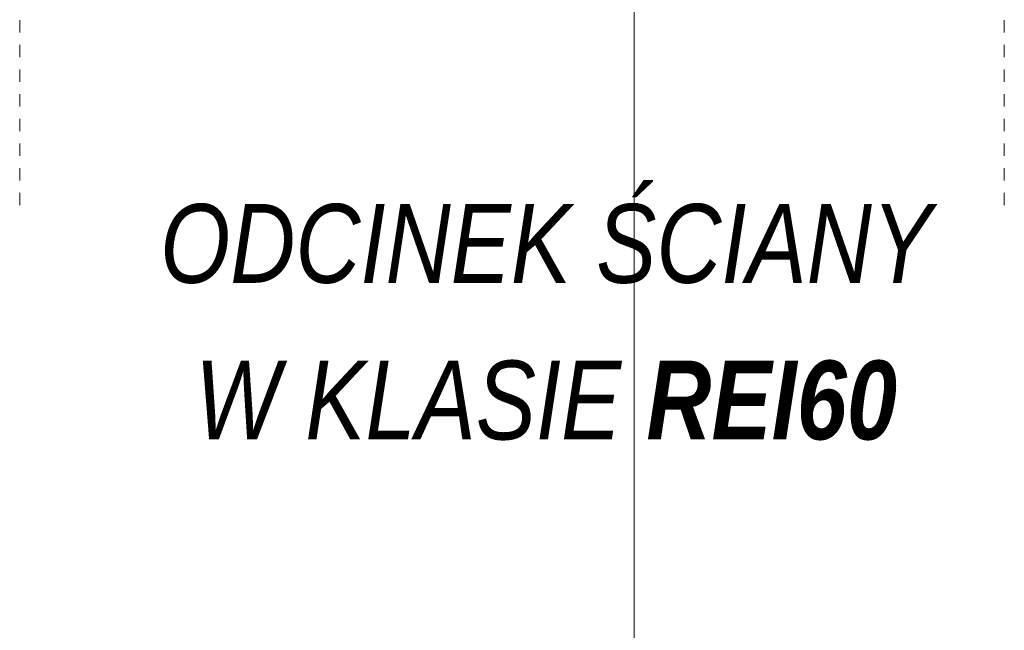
# Model space of a CAD drawing. Extents: x -438200 to -357500, y 15000 to 163871.
# Tile 54 of 148: x -416758 to -414758, y 66078 to 67317. Entities that reach past the tile are written whole.
import ezdxf

# ---------------------------------------------------------------- set-up
doc = ezdxf.new("R2010")
doc.units = 0
doc.header["$MEASUREMENT"] = 0
doc.linetypes.add('Hidden Line', pattern=[50, 25, -25])
doc.layers.add('#podkład', color=252, linetype='Continuous')
doc.layers.add('Arch opisy', color=252, linetype='Continuous')
for name, color, linetype, lineweight in [('Arch opisy_Nr_Pióra__21', 252, 'Continuous', 9), ('Arch wymiary_Nr_Pióra__21', 252, 'Continuous', 9), ('INWENT WYMIARY_Nr_Pióra__21', 252, 'Continuous', 9)]:
    doc.layers.add(name, color=color, linetype=linetype, lineweight=lineweight)
doc.styles.add('GENERATED_STYLE_1', font='txt')

# ---------------------------------------------------------------- blocks, each defined once
blk = doc.blocks.new('Linia_132', base_point=(-415510.1, 57732.6))
at = {"layer": 'Arch opisy_Nr_Pióra__21', "linetype": 'Continuous'}
blk.add_line((-415510.1, 57732.6), (-415510.1, 55652.8), dxfattribs=at)
blk.add_circle((-415510.1, 55352.8), 300, dxfattribs=at)
blk = doc.blocks.new('piętro')
at = {"layer": 'Arch wymiary_Nr_Pióra__21', "color": 252, "linetype": 'Hidden Line'}
for p, q in [((-416758.1, 49106), (-416758.1, 50264.3)), ((-414758.1, 49106), (-414758.1, 50074.3))]:
    blk.add_line(p, q, dxfattribs=at)
at = {"layer": 'Arch opisy', "color": 252, "linetype": 'Continuous'}
blk.add_blockref('Linia_132', (-415510.1, 50084.3), dxfattribs=at)
at = {"layer": 'INWENT WYMIARY_Nr_Pióra__21', "color": 252, "linetype": 'Continuous', "insert": (-415689, 48627.9), "char_height": 160, "width": 2120, "attachment_point": 8, "line_spacing_factor": 1.191827, "style": 'GENERATED_STYLE_1'}
blk.add_mtext('\\A1;{\\fArial Narrow Zachodni|b0|i1|c0|p34;ODCINEK ŚCIANY\\PW KLASIE \\fArial Narrow Zachodni|b1|i1|c0|p34;REI60}', dxfattribs=at)

msp = doc.modelspace()

# ---------------------------------------------------------------- block references
at = {"layer": '#podkład', "color": 3, "lineweight": 50}
msp.add_blockref('piętro', (0, 17835.1), dxfattribs=at)

doc.saveas('drawing.dxf')
